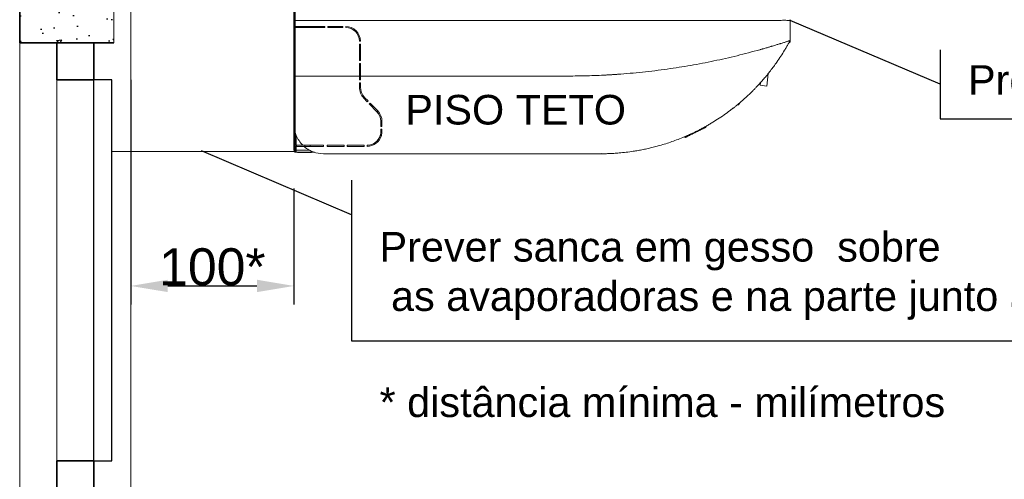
# Model space of a CAD drawing. Extents: x -90708 to 277869, y -117 to 207445.
# Tile 255 of 256: x -54277 to -52947, y 124921 to 125543. Entities that reach past the tile are written whole.
import ezdxf

# ---------------------------------------------------------------- set-up
doc = ezdxf.new("R2010")
doc.units = 0
doc.header["$MEASUREMENT"] = 0
doc.header["$PDMODE"] = 3
doc.header["$PDSIZE"] = 0.005
doc.layers.get('Defpoints').update_dxf_attribs({"linetype": 'CONTINUOUS'})
for name, color, linetype, lineweight in [('A-GLAZ-CURT', 52, 'CONTINUOUS', 18), ('A-GLAZ-CWMG', 51, 'CONTINUOUS', 18), ('A-WALL', 113, 'CONTINUOUS', 18), ('ARQ-COTAS', 20, 'CONTINUOUS', 18), ('ARQ-TEXTO TABELAS', 7, 'CONTINUOUS', 9), ('ARQ-TUBU ÁGUA GELADA', 82, 'CONTINUOUS', 5)]:
    doc.layers.add(name, color=color, linetype=linetype, lineweight=lineweight)
for name, color, linetype in [('ARQ - EQUIPO CONDENSADORA', 40, 'CONTINUOUS'), ('ARQ - EQUIPO EVAPORADOR', 170, 'CONTINUOUS'), ('ARQ-ELETROCALHA', 92, 'CONTINUOUS'), ('ARQ-SEGUNDO PLANO', 252, 'CONTINUOUS')]:
    doc.layers.add(name, color=color, linetype=linetype)
doc.styles.add('ARIAL', font='arial.ttf')
doc.styles.add('ARIEL', font='arial.ttf', dxfattribs={"height": 100})
doc.dimstyles.new('COTA-50', dxfattribs={"dimscale": 0, "dimtxt": 50, "dimasz": 50, "dimexe": 25, "dimexo": 50, "dimgap": 0.04, "dimtad": 1, "dimdec": 0, "dimzin": 9, "dimdsep": 46, "dimtxsty": 'ARIAL', "dimcen": 1, "dimdle": 75, "dimclrd": 256, "dimclre": 256, "dimclrt": 2, "dimaunit": 1, "dimadec": 0, "dimazin": 0, "dimtfac": 2, "dimtdec": 0, "dimtmove": 2, "dimatfit": 0, "dimfxl": 0.05, "dimtolj": 1, "dimtzin": 4, "dimarcsym": 0})

# ---------------------------------------------------------------- blocks, each defined once
blk = doc.blocks.new('Montante retangular - 50 x 150 mm-1797969-Corte BB')
at = {"layer": 'A-GLAZ-CWMG'}
blk.add_line((-28.4773, 3.055), (-28.4773, 3.57), dxfattribs=at)
blk = doc.blocks.new('Montante retangular - 50 x 150 mm-165702-Corte BB')
at = {"layer": 'A-GLAZ-CWMG', "lineweight": 35}
for p, q in [((-28.4773, 3.62), (-28.4773, 3.57)), ((-28.4273, 3.62), (-28.4773, 3.62)), ((-28.4273, 3.57), (-28.4273, 3.62)), ((-28.4773, 3.57), (-28.4273, 3.57))]:
    blk.add_line(p, q, dxfattribs=at)
blk = doc.blocks.new('Painel do sistema - Envidraçado-1797976-Corte BB')
at = {"layer": 'A-GLAZ-CURT', "lineweight": 25}
for p, q in [((-28.4278, 3.57), (-28.4278, 3.055)), ((-28.4028, 3.57), (-28.4278, 3.57)), ((-28.4028, 3.055), (-28.4028, 3.57)), ((-28.4278, 3.055), (-28.4028, 3.055))]:
    blk.add_line(p, q, dxfattribs=at)
blk = doc.blocks.new('Montante retangular - 50 x 150 mm-165960-Corte BB')
at = {"layer": 'A-GLAZ-CWMG', "lineweight": 35}
for p, q in [((-28.4773, 1.085), (-28.4773, 1.035)), ((-28.4273, 1.085), (-28.4773, 1.085)), ((-28.4273, 1.035), (-28.4273, 1.085)), ((-28.4773, 1.035), (-28.4273, 1.035))]:
    blk.add_line(p, q, dxfattribs=at)
blk = doc.blocks.new('*D1024')
at = {"layer": 'ARQ-COTAS', "lineweight": -2, "transparency": 16777216}
for p, q in [((-54126.6, 125461.4), (-54126.6, 125157.7)), ((-53906.2, 125314.2), (-53906.2, 125157.7)), ((-54076.6, 125182.7), (-53956.2, 125182.7))]:
    blk.add_line(p, q, dxfattribs=at)
at = {"layer": 'ARQ-COTAS', "transparency": 16777216}
for points in [[(-54076.6, 125191.1), (-54076.6, 125174.4), (-54126.6, 125182.7)], [(-53956.2, 125191.1), (-53956.2, 125174.4), (-53906.2, 125182.7)]]:
    blk.add_solid(points, dxfattribs=at)
at = {"layer": 'Defpoints', "color": 0, "transparency": 16777216}
for p in [(-54126.6, 125511.4), (-53906.2, 125364.2), (-53906.2, 125182.7)]:
    blk.add_point(p, dxfattribs=at)
at = {"layer": 'ARQ-COTAS', "color": 2, "transparency": 16777216, "insert": (-54016.4, 125208.3), "char_height": 50, "attachment_point": 5, "style": 'ARIAL'}
blk.add_mtext('\\A1;100*', dxfattribs=at)

msp = doc.modelspace()

# ---------------------------------------------------------------- hatches: boundary and pattern name
at = {"layer": 'ARQ-SEGUNDO PLANO'}
h = msp.add_hatch(dxfattribs=at)
h.set_pattern_fill('AR-CONC', color=256, scale=10, angle=315)
h.set_pattern_definition([(5, (-278647.21, 64141.33), (46.280708, -55.1552), [7.5, -82.5]), (310, (-278647.21, 64141.33), (43.376815, 62.999217), [6, -66]), (55.451444, (-278643.356, 64136.73), (89.657522, 7.844016), [6.37402, -70.114211]), (1.1842, (-278633.07, 64155.47), (63.761378, -87.16934), [11.25, -123.75]), (51.635635, (-278627.76, 64148.21), (134.971167, 2.790007), [9.561034, -105.171376]), (306.184164, (-278633.07, 64155.47), (134.971167, 2.790007), [9, -99]), (336, (-278629.535, 64144.864), (13.738248, -70.677157), [7.5, -82.5]), (281, (-278629.535, 64144.86), (68.480844, 34.07086), [6, -66]), (26.451445, (-278628.39, 64138.974), (82.21909, -36.606297), [6.37402, -70.114211]), (352.5, (-278647.212, 64141.328), (24.3989818, 22.6793185), [0, -65.2, 0, -67, 0, -66.25]), (322.5, (-278647.212, 64141.328), (46.490945, 9.287294), [0, -38.2, 0, -63.7, 0, -25.25]), (282.5, (-278662.98, 64157.096), (36.1520762, -39.3418167), [0, -25, 0, -78, 0, -103.5]), (272.5, (-278670.05, 64164.168), (48.315981, -34.158998), [0, -32.5, 0, -51.8, 0, -73.5])])
h.paths.add_polyline_path([(-54276.597, 125511.409), (-54149.637, 125511.409), (-54149.637, 125716.409), (-54126.597, 125716.409), (-54126.597, 125741.409), (-54276.597, 125741.409)])

# ---------------------------------------------------------------- linework, layer by layer
at = {"layer": 'A-WALL', "lineweight": 35}
for p, q in [((-54276.597, 125741.409), (-54276.597, 125511.409)), ((-54276.597, 125511.409), (-54149.637, 125511.409))]:
    msp.add_line(p, q, dxfattribs=at)
at = {"layer": 'A-WALL'}
msp.add_line((-54126.597, 125716.409), (-54126.597, 122291.409), dxfattribs=at)
at = {"layer": 'ARQ - EQUIPO CONDENSADORA'}
for p, q in [((-53033.729, 125455.179), (-53236.185, 125541.354)), ((-53033.729, 125501.728), (-53033.729, 125408.629)), ((-53033.729, 125408.629), (-51632.925, 125408.629)), ((-53828.403, 125278.976), (-54030.859, 125365.151)), ((-53828.403, 125325.526), (-53828.403, 125108.721)), ((-53828.403, 125108.721), (-52658.38, 125108.721))]:
    msp.add_line(p, q, dxfattribs=at)
at = {"layer": 'ARQ - EQUIPO EVAPORADOR', "linetype": 'Continuous', "lineweight": 15}
for p, q in [((-53906.185, 125541.354), (-53906.185, 125533.354)), ((-53906.185, 125533.354), (-53866.185, 125533.354)), ((-53906.052, 125533.354), (-53906.052, 125531.854)), ((-53905.252, 125533.354), (-53905.252, 125531.854)), ((-53905.013, 125531.854), (-53905.012, 125533.354)), ((-53904.917, 125533.354), (-53904.917, 125531.854)), ((-53904.895, 125531.854), (-53904.895, 125533.354)), ((-53866.185, 125541.354), (-53276.414, 125541.354)), ((-53864.385, 125533.354), (-53866.185, 125533.354)), ((-53864.983, 125533.354), (-53864.983, 125531.854)), ((-53864.385, 125531.854), (-53864.385, 125533.354)), ((-53860.385, 125533.354), (-53840.385, 125533.354)), ((-53860.385, 125533.354), (-53860.385, 125531.854)), ((-53840.385, 125531.854), (-53840.385, 125533.354)), ((-53836.385, 125533.354), (-53836.385, 125531.854)), ((-53236.185, 125541.354), (-53236.214, 125541.372)), ((-53236.185, 125541.918), (-53236.185, 125541.374)), ((-53236.185, 125514.354), (-53236.185, 125541.354)), ((-53906.185, 125531.854), (-53866.185, 125531.854)), ((-53906.185, 125531.854), (-53906.185, 125466.354)), ((-53864.385, 125531.854), (-53866.185, 125531.854)), ((-53860.385, 125531.854), (-53840.385, 125531.854)), ((-53817.885, 125513.354), (-53816.385, 125513.354)), ((-53817.885, 125509.354), (-53817.885, 125487.354)), ((-53816.385, 125509.354), (-53817.885, 125509.354)), ((-53816.385, 125509.354), (-53816.385, 125487.354)), ((-53237.892, 125511.215), (-53237.883, 125511.231)), ((-53237.883, 125511.231), (-53237.816, 125511.354)), ((-53236.835, 125511.868), (-53237.533, 125511.868)), ((-53236.836, 125512.518), (-53237.181, 125512.518)), ((-53236.836, 125512.518), (-53236.836, 125513.153)), ((-53236.185, 125512.518), (-53236.836, 125512.518)), ((-53236.836, 125512.518), (-53236.835, 125511.868)), ((-53236.185, 125514.334), (-53236.185, 125512.518)), ((-53817.885, 125487.354), (-53816.385, 125487.354)), ((-53816.385, 125483.354), (-53817.885, 125483.354)), ((-53817.885, 125466.354), (-53817.885, 125483.354)), ((-53816.385, 125466.354), (-53816.385, 125483.354)), ((-53817.885, 125466.354), (-53817.885, 125461.354)), ((-53816.385, 125466.354), (-53817.885, 125466.354)), ((-53816.385, 125466.354), (-53816.385, 125461.354)), ((-53267.852, 125452.862), (-53265.655, 125469.826)), ((-53816.385, 125462.658), (-53817.885, 125462.658)), ((-53816.385, 125461.354), (-53817.885, 125461.354)), ((-53817.885, 125457.354), (-53817.885, 125451.44)), ((-53817.885, 125457.354), (-53816.385, 125457.354)), ((-53816.385, 125457.354), (-53816.385, 125451.44)), ((-53276.364, 125457.208), (-53276.777, 125454.018)), ((-53276.777, 125454.018), (-53267.852, 125452.862)), ((-53811.843, 125436.497), (-53807.229, 125431.724)), ((-53810.765, 125437.54), (-53806.151, 125432.766)), ((-53806.151, 125432.766), (-53807.229, 125431.724)), ((-53804.449, 125428.848), (-53803.371, 125429.89)), ((-53794.084, 125418.125), (-53804.449, 125428.848)), ((-53793.005, 125419.168), (-53803.371, 125429.89)), ((-53307.107, 125427.491), (-53307.23, 125427.641)), ((-53306.988, 125427.347), (-53307.107, 125427.491)), ((-53306.901, 125427.24), (-53306.988, 125427.347)), ((-53306.846, 125427.174), (-53306.901, 125427.24)), ((-53306.828, 125427.151), (-53306.846, 125427.174)), ((-53301.685, 125432.351), (-53301.606, 125432.419)), ((-53301.606, 125432.419), (-53301.579, 125432.442)), ((-53906.168, 125401.366), (-53906.185, 125401.354)), ((-53788.885, 125405.267), (-53788.885, 125398.354)), ((-53787.385, 125405.267), (-53787.385, 125398.354)), ((-53789.566, 125386.38), (-53789.684, 125385.977)), ((-53787.385, 125398.354), (-53788.885, 125398.354)), ((-53788.885, 125394.354), (-53787.385, 125394.354)), ((-53788.885, 125391.354), (-53788.885, 125394.354)), ((-53787.385, 125391.354), (-53787.385, 125394.354)), ((-53375.667, 125385), (-53372.418, 125386.602)), ((-53372.197, 125386.153), (-53375.446, 125384.551)), ((-53372.375, 125386.514), (-53372.418, 125386.602)), ((-53372.333, 125386.43), (-53372.375, 125386.514)), ((-53372.295, 125386.353), (-53372.333, 125386.43)), ((-53372.261, 125386.285), (-53372.295, 125386.353)), ((-53372.234, 125386.229), (-53372.261, 125386.285)), ((-53372.214, 125386.187), (-53372.234, 125386.229)), ((-53372.201, 125386.162), (-53372.214, 125386.187)), ((-53372.197, 125386.153), (-53372.201, 125386.162)), ((-53352.86, 125396.242), (-53352.795, 125396.274)), ((-53352.817, 125396.155), (-53352.86, 125396.242)), ((-53352.775, 125396.071), (-53352.817, 125396.155)), ((-53352.795, 125396.274), (-53352.27, 125396.533)), ((-53352.752, 125396.187), (-53352.795, 125396.274)), ((-53352.737, 125395.993), (-53352.775, 125396.071)), ((-53352.71, 125396.103), (-53352.752, 125396.187)), ((-53352.704, 125395.925), (-53352.737, 125395.993)), ((-53352.672, 125396.025), (-53352.71, 125396.103)), ((-53352.676, 125395.869), (-53352.704, 125395.925)), ((-53352.656, 125395.828), (-53352.676, 125395.869)), ((-53352.639, 125395.957), (-53352.672, 125396.025)), ((-53352.643, 125395.802), (-53352.656, 125395.828)), ((-53352.639, 125395.794), (-53352.643, 125395.802)), ((-53352.611, 125395.901), (-53352.639, 125395.957)), ((-53352.574, 125395.826), (-53352.639, 125395.794)), ((-53352.591, 125395.86), (-53352.611, 125395.901)), ((-53352.578, 125395.834), (-53352.591, 125395.86)), ((-53352.574, 125395.826), (-53352.578, 125395.834)), ((-53352.136, 125396.041), (-53352.574, 125395.826)), ((-53352.27, 125396.533), (-53351.765, 125396.782)), ((-53351.716, 125396.249), (-53352.136, 125396.041)), ((-53351.765, 125396.782), (-53351.3, 125397.011)), ((-53351.328, 125396.44), (-53351.716, 125396.249)), ((-53350.988, 125396.607), (-53351.328, 125396.44)), ((-53351.3, 125397.011), (-53350.892, 125397.212)), ((-53350.709, 125396.745), (-53350.988, 125396.607)), ((-53350.892, 125397.212), (-53350.558, 125397.377)), ((-53350.502, 125396.847), (-53350.709, 125396.745)), ((-53350.558, 125397.377), (-53350.309, 125397.5)), ((-53350.375, 125396.91), (-53350.502, 125396.847)), ((-53350.332, 125396.931), (-53350.375, 125396.91)), ((-53350.309, 125397.5), (-53350.156, 125397.575)), ((-53350.104, 125397.601), (-53350.162, 125397.719)), ((-53350.156, 125397.575), (-53350.104, 125397.601)), ((-53906.185, 125372.854), (-53903.185, 125372.854)), ((-53904.985, 125372.854), (-53904.985, 125371.354)), ((-53894.223, 125372.854), (-53903.185, 125372.854)), ((-53902.985, 125371.354), (-53902.985, 125372.854)), ((-53894.223, 125372.854), (-53866.185, 125372.854)), ((-53891.47, 125371.354), (-53891.47, 125372.854)), ((-53884.284, 125371.354), (-53884.284, 125372.854)), ((-53838.385, 125372.854), (-53861.385, 125372.854)), ((-53861.385, 125371.354), (-53861.385, 125372.854)), ((-53838.385, 125372.854), (-53838.385, 125371.354)), ((-53811.385, 125372.854), (-53834.385, 125372.854)), ((-53834.385, 125371.354), (-53834.385, 125372.854)), ((-53811.385, 125372.854), (-53811.385, 125371.354)), ((-53807.385, 125371.354), (-53807.385, 125372.854)), ((-53378.358, 125383.674), (-53378.502, 125383.965)), ((-53378.358, 125383.674), (-53378.306, 125383.699)), ((-53378.306, 125383.699), (-53378.153, 125383.775)), ((-53378.153, 125383.775), (-53377.905, 125383.897)), ((-53377.905, 125383.897), (-53377.57, 125384.062)), ((-53377.645, 125383.467), (-53377.689, 125383.446)), ((-53377.518, 125383.53), (-53377.645, 125383.467)), ((-53377.57, 125384.062), (-53377.162, 125384.263)), ((-53377.311, 125383.632), (-53377.518, 125383.53)), ((-53377.032, 125383.77), (-53377.311, 125383.632)), ((-53377.162, 125384.263), (-53376.697, 125384.492)), ((-53376.692, 125383.937), (-53377.032, 125383.77)), ((-53376.697, 125384.492), (-53376.192, 125384.741)), ((-53376.304, 125384.128), (-53376.692, 125383.937)), ((-53375.884, 125384.336), (-53376.304, 125384.128)), ((-53376.192, 125384.741), (-53375.667, 125385)), ((-53375.446, 125384.551), (-53375.884, 125384.336)), ((-53375.667, 125385), (-53375.738, 125385.143)), ((-53375.667, 125385), (-53375.624, 125384.912)), ((-53375.624, 125384.912), (-53375.583, 125384.828)), ((-53375.583, 125384.828), (-53375.544, 125384.751)), ((-53375.544, 125384.751), (-53375.511, 125384.683)), ((-53375.511, 125384.683), (-53375.483, 125384.627)), ((-53375.483, 125384.627), (-53375.463, 125384.586)), ((-53375.463, 125384.586), (-53375.45, 125384.56)), ((-53375.45, 125384.56), (-53375.446, 125384.551)), ((-53903.185, 125371.354), (-53906.185, 125371.354)), ((-53903.185, 125371.354), (-53892.612, 125371.354)), ((-53903.185, 125363.354), (-53903.185, 125366.354)), ((-53885.509, 125366.354), (-53903.185, 125366.354)), ((-53903.185, 125363.354), (-53878.675, 125363.354)), ((-53901.352, 125363.354), (-53901.352, 125363.197)), ((-53882.352, 125363.197), (-53901.352, 125363.197)), ((-53866.185, 125371.354), (-53892.612, 125371.354)), ((-53882.352, 125363.354), (-53882.352, 125363.197)), ((-53866.185, 125361.354), (-53491.784, 125361.354)), ((-53838.385, 125371.354), (-53861.385, 125371.354)), ((-53811.385, 125371.354), (-53834.385, 125371.354)), ((-53490.767, 125361.354), (-53491.609, 125361.354)), ((-53491.117, 125361.472), (-53490.535, 125361.365))]:
    msp.add_line(p, q, dxfattribs=at)
for centre, radius, start, end in [((-53836.385, 125513.354), 20, 0, 90), ((-53236.835, 125541.918), 0.65, 0, 66), ((-53836.385, 125513.354), 18.5, 0, 90), ((-53236.835, 125512.518), 0.65, 270, 0), ((-53796.385, 125451.44), 21.5, 180.000163, 224.028821), ((-53796.385, 125451.44), 20, 180.000143, 224.028867), ((-53491.196, 125651.869), 290.671, 309.366827, 309.892847), ((-53305.735, 125430.004), 1.5, 309.893136, 5.828926), ((-53491.784, 125651.354), 290, 310.781146, 310.958697), ((-53807.385, 125405.267), 18.5, 359.999506, 44.029472), ((-53807.385, 125405.267), 20, 0.000103, 44.028878), ((-53866.698, 125401.302), 39.486, 179.923316, 202.473793), ((-53866.185, 125401.354), 39.98, 202.261572, 225.46788), ((-53807.385, 125391.354), 18.501, 270.001338, 343.101555), ((-53807.389, 125391.358), 20.005, 270.009863, 344.394425), ((-53807.302, 125391.342), 18.417, 344.369014, 0.035333), ((-53807.304, 125391.343), 19.919, 344.372464, 0.031843), ((-53350.553, 125397.38), 0.5, 296.24, 26.24), ((-53377.91, 125383.895), 0.5, 206.24, 296.24), ((-53903.185, 125366.354), 3, 180, 270), ((-53866.185, 125401.354), 39.98, 228.622978, 241.096965), ((-53865.875, 125401.694), 40.428, 240.944862, 249.182276), ((-53866.185, 125401.354), 40, 249.424759, 270), ((-53490.767, 125651.354), 290, 270, 270.061117)]:
    msp.add_arc(centre, radius, start, end, dxfattribs=at)
for points, knots in [([(-53906.185, 125541.354), (-53906.185, 125543.77), (-53906.185, 125548.601), (-53906.185, 125552.72), (-53906.185, 125554.778)], [0, 0, 0, 0, 0.50034506, 1, 1, 1, 1]), ([(-53866.185, 125541.354), (-53867.93, 125541.354), (-53871.421, 125541.354), (-53876.567, 125541.354), (-53881.536, 125541.354), (-53886.242, 125541.354), (-53890.605, 125541.354), (-53894.55, 125541.354), (-53898.01, 125541.354), (-53900.925, 125541.354), (-53903.248, 125541.354), (-53904.924, 125541.354), (-53905.987, 125541.354), (-53906.119, 125541.354), (-53906.185, 125541.354)], [0, 0, 0, 0, 0.08333337, 0.16666662, 0.25000004, 0.33333328, 0.41666694, 0.50000022, 0.58333323, 0.66666691, 0.75000041, 0.8333338, 0.91666632, 1, 1, 1, 1]), ([(-53276.185, 125541.354), (-53275.369, 125541.364), (-53273.622, 125541.386), (-53271.062, 125541.503), (-53268.575, 125541.553), (-53265.998, 125541.554), (-53263.542, 125541.541), (-53260.779, 125541.53), (-53257.785, 125541.538), (-53254.468, 125541.563), (-53251.263, 125541.598), (-53248.024, 125541.628), (-53244.841, 125541.645), (-53241.922, 125541.642), (-53239.563, 125541.616), (-53237.809, 125541.564), (-53236.707, 125541.496), (-53236.48, 125541.433), (-53236.39, 125541.409)], [0, 0, 0, 0, 0.04110863, 0.08800054, 0.1295618, 0.16799325, 0.22096788, 0.25852714, 0.31647104, 0.38655449, 0.45108792, 0.51509267, 0.60314389, 0.68863477, 0.77156649, 0.8575775, 0.94339031, 1, 1, 1, 1]), ([(-53490.535, 125361.363), (-53489.561, 125361.367), (-53487.44, 125361.377), (-53484.35, 125361.444), (-53481.093, 125361.545), (-53477.798, 125361.684), (-53474.269, 125361.876), (-53470.707, 125362.113), (-53465.116, 125362.555), (-53457.585, 125363.324), (-53449.02, 125364.485), (-53441.423, 125365.733), (-53434.696, 125367), (-53427.913, 125368.446), (-53421.078, 125370.076), (-53413.79, 125372.002), (-53406.039, 125374.276), (-53397.82, 125376.952), (-53389.523, 125379.933), (-53381.319, 125383.168), (-53374.478, 125386.109), (-53368.981, 125388.624), (-53364.662, 125390.686), (-53360.305, 125392.856), (-53355.912, 125395.137), (-53351.488, 125397.532), (-53347.036, 125400.043), (-53341.25, 125403.445), (-53333.979, 125407.976), (-53325.518, 125413.674), (-53319.549, 125418.012), (-53316.137, 125420.597), (-53315.04, 125421.436), (-53313.938, 125422.288), (-53312.831, 125423.151), (-53311.719, 125424.027), (-53310.442, 125425.044), (-53308.816, 125426.355), (-53306.665, 125428.118), (-53303.977, 125430.37), (-53300.771, 125433.131), (-53297.291, 125436.225), (-53294.209, 125439.06), (-53291.716, 125441.412), (-53289.788, 125443.268), (-53287.983, 125445.036), (-53286.298, 125446.714), (-53284.732, 125448.3), (-53283.281, 125449.79), (-53280.521, 125452.666), (-53276.66, 125456.827), (-53271.814, 125462.331), (-53267.199, 125467.836), (-53262.735, 125473.438), (-53258.312, 125479.283), (-53253.619, 125485.819), (-53248.689, 125493.129), (-53244.862, 125499.226), (-53242.39, 125503.351), (-53241.102, 125505.544), (-53239.843, 125507.73), (-53238.657, 125509.833), (-53237.442, 125512.025), (-53236.641, 125513.508), (-53236.185, 125514.353)], [0, 0, 0, 0, 0.00933305, 0.02033435, 0.02962382, 0.0405677, 0.05195074, 0.0635015, 0.07478823, 0.10571, 0.13606315, 0.15765952, 0.17955114, 0.20173882, 0.22422354, 0.24700616, 0.27413401, 0.30182873, 0.33009154, 0.35892373, 0.38667526, 0.40178146, 0.41715342, 0.43279131, 0.44869514, 0.46486515, 0.48130133, 0.49800384, 0.52962517, 0.56398194, 0.5964792, 0.60089202, 0.60534104, 0.60982652, 0.61434825, 0.6189063, 0.62350079, 0.63012631, 0.63908716, 0.65038352, 0.66401532, 0.67998252, 0.69538678, 0.70448789, 0.71310848, 0.72124838, 0.72890782, 0.73608658, 0.74278477, 0.74900245, 0.77460614, 0.79761624, 0.8198033, 0.84394005, 0.8667042, 0.89044913, 0.92143555, 0.95153962, 0.95961617, 0.96762073, 0.97595697, 0.98383413, 0.99078787, 1, 1, 1, 1]), ([(-53276.185, 125502.165), (-53275.787, 125502.277), (-53274.828, 125502.547), (-53273.147, 125503.025), (-53270.982, 125503.642), (-53268.632, 125504.32), (-53266.349, 125504.985), (-53264.371, 125505.566), (-53262.653, 125506.075), (-53260.691, 125506.66), (-53258.477, 125507.324), (-53256.019, 125508.068), (-53253.769, 125508.756), (-53251.723, 125509.389), (-53249.875, 125509.966), (-53247.925, 125510.578), (-53245.91, 125511.213), (-53243.891, 125511.854), (-53242.127, 125512.42), (-53240.612, 125512.909), (-53239.367, 125513.314), (-53238.36, 125513.641), (-53237.561, 125513.901), (-53236.846, 125514.135), (-53236.298, 125514.316), (-53236.223, 125514.341), (-53236.185, 125514.354)], [0, 0, 0, 0, 0.01930161, 0.04654706, 0.08173459, 0.12486382, 0.16207262, 0.19533065, 0.22463953, 0.24999828, 0.29717694, 0.342136, 0.38487785, 0.42540485, 0.4637195, 0.49982468, 0.55271567, 0.60411274, 0.65403043, 0.70248651, 0.74950143, 0.79211132, 0.83435436, 0.87624976, 0.9384641, 1, 1, 1, 1]), ([(-53276.909, 125501.962), (-53287.207, 125499.181), (-53307.79, 125493.623), (-53338.992, 125486.616), (-53370.382, 125480.505), (-53391.465, 125477.33), (-53402.013, 125475.742)], [0, 0, 0, 0, 0.25013914, 0.50000011, 0.74986119, 1, 1, 1, 1]), ([(-53906.185, 125466.354), (-53906.119, 125466.354), (-53905.987, 125466.354), (-53904.924, 125466.354), (-53903.248, 125466.354), (-53900.925, 125466.354), (-53898.01, 125466.354), (-53894.55, 125466.354), (-53890.605, 125466.354), (-53886.242, 125466.354), (-53881.536, 125466.354), (-53876.567, 125466.354), (-53871.421, 125466.354), (-53867.93, 125466.354), (-53866.185, 125466.354)], [0, 0, 0, 0, 0.08333368, 0.1666662, 0.24999959, 0.33333309, 0.41666677, 0.49999978, 0.58333306, 0.66666672, 0.74999996, 0.83333338, 0.91666663, 1, 1, 1, 1]), ([(-53535.945, 125466.354), (-53527.38, 125466.411), (-53510.25, 125466.525), (-53493.138, 125467.328), (-53484.582, 125467.729)], [0, 0, 0, 0, 0.49999984, 1, 1, 1, 1]), ([(-53469.164, 125468.679), (-53457.941, 125469.561), (-53435.495, 125471.325), (-53413.174, 125474.27), (-53402.013, 125475.742)], [0, 0, 0, 0, 0.49999989, 1, 1, 1, 1]), ([(-53906.185, 125401.354), (-53906.185, 125400.05), (-53906.185, 125397.529), (-53906.185, 125393.368), (-53906.185, 125389.387), (-53906.185, 125382.541), (-53906.185, 125377.032), (-53906.185, 125372.854)], [0, 0, 0, 0, 0.149120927, 0.288215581, 0.426618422, 0.565020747, 1, 1, 1, 1]), ([(-53903.185, 125372.854), (-53903.185, 125375.346), (-53903.185, 125379.798), (-53903.185, 125384.249), (-53903.185, 125386.208)], [0, 0, 0, 0, 0.56000058, 1, 1, 1, 1]), ([(-53906.185, 125371.354), (-53906.185, 125370.42), (-53906.185, 125368.754), (-53906.185, 125367.087), (-53906.185, 125366.354)], [0, 0, 0, 0, 0.5599994, 1, 1, 1, 1]), ([(-53906.185, 125366.354), (-53906.132, 125366.354), (-53906.022, 125366.354), (-53905.211, 125366.354), (-53904.201, 125366.354), (-53903.515, 125366.354), (-53903.185, 125366.354)], [0, 0, 0, 0, 0.27026417, 0.56243313, 0.78973674, 1, 1, 1, 1]), ([(-53903.185, 125366.354), (-53903.185, 125367.287), (-53903.185, 125368.954), (-53903.185, 125370.62), (-53903.185, 125371.354)], [0, 0, 0, 0, 0.5599994, 1, 1, 1, 1])]:
    msp.add_open_spline(points, degree=3, knots=knots, dxfattribs=at)
for points in [[(-53276.414, 125541.354), (-53276.185, 125541.354)], [(-53276.909, 125501.962), (-53276.185, 125502.165)], [(-53906.185, 125466.354), (-53906.185, 125401.354)], [(-53866.185, 125466.354), (-53817.885, 125466.354)], [(-53816.385, 125466.354), (-53569.886, 125466.354)], [(-53569.886, 125466.354), (-53535.945, 125466.354)], [(-53484.582, 125467.729), (-53469.164, 125468.679)], [(-53816.385, 125451.44), (-53817.885, 125451.44)], [(-53810.765, 125437.54), (-53811.843, 125436.497)], [(-53793.005, 125419.168), (-53794.084, 125418.125)], [(-53906.185, 125401.354), (-53906.185, 125401.354)], [(-53906.184, 125401.354), (-53906.185, 125401.354)], [(-53787.385, 125405.267), (-53788.885, 125405.267)], [(-53788.121, 125385.977), (-53789.566, 125386.38)], [(-53787.385, 125391.354), (-53788.885, 125391.354)], [(-53352.639, 125395.794), (-53372.197, 125386.153)], [(-53866.185, 125371.354), (-53866.185, 125372.854)]]:
    msp.add_open_spline(points, degree=1, dxfattribs=at)
at = {"layer": 'ARQ-COTAS'}
for p, q in [((-54276.597, 125741.409), (-54276.597, 125511.409)), ((-54149.637, 125511.409), (-54149.637, 125716.409)), ((-53906.185, 125366.354), (-53906.185, 125581.697)), ((-54276.597, 125511.409), (-54276.597, 122291.409)), ((-54276.597, 125511.409), (-54149.637, 125511.409))]:
    msp.add_line(p, q, dxfattribs=at)
at = {"layer": 'ARQ-ELETROCALHA'}
msp.add_line((-53905.251, 125581.698), (-53905.251, 125363.197), dxfattribs=at)
at = {"layer": 'ARQ-SEGUNDO PLANO', "lineweight": 0}
msp.add_line((-53433.453, 125541.354), (-53433.453, 125541.906), dxfattribs=at)
at = {"layer": 'ARQ-TUBU ÁGUA GELADA'}
msp.add_line((-53905.306, 125364.232), (-54152.097, 125364.232), dxfattribs=at)

# ---------------------------------------------------------------- block references
at = {"layer": 'A-GLAZ-CURT', "xscale": 1000, "yscale": 1000, "zscale": 1000}
msp.add_blockref('Painel do sistema - Envidraçado-1797976-Corte BB', (-25749.323, 121891.409), dxfattribs=at)
at = {"layer": 'A-GLAZ-CWMG', "xscale": 1000, "yscale": 1000, "zscale": 1000}
for name, p in [('Montante retangular - 50 x 150 mm-165702-Corte BB', (-25749.323, 121891.409)), ('Montante retangular - 50 x 150 mm-1797969-Corte BB', (-25749.323, 121891.409)), ('Montante retangular - 50 x 150 mm-165960-Corte BB', (-25749.323, 123861.409))]:
    msp.add_blockref(name, p, dxfattribs=at)

# ---------------------------------------------------------------- texts
at = {"layer": 'ARQ-TEXTO TABELAS', "char_height": 40, "attachment_point": 1, "style": 'ARIEL'}
for s, insert in [('\\A1;Prever fixação na laje - barra roscada e chumbador CB', (-52995.954, 125480.978)), ('\\A1;PISO TETO', (-53755.838, 125440.865)), ('\\A1;Prever sanca em gesso  sobre\\P as avaporadoras e na parte junto ao fundo.', (-53790.628, 125255.626)), ('\\A1;* distância mínima - milímetros', (-53790.628, 125045.602))]:
    msp.add_mtext(s, dxfattribs=dict(at, insert=insert))

# ---------------------------------------------------------------- dimensions: what is measured, and where the dimension line sits
at = {"layer": 'ARQ-COTAS'}
dim = msp.add_linear_dim(base=(-53906.185, 125182.729), p1=(-54126.597, 125511.409), p2=(-53906.185, 125364.232), text='100*', dimstyle='COTA-50', override={"dimscale": 1}, dxfattribs=at)
dim.commit()
dim.dimension.update_dxf_attribs({"geometry": '*D1024', "text_midpoint": (-54016.391, 125208.297)})

doc.saveas('drawing.dxf')
